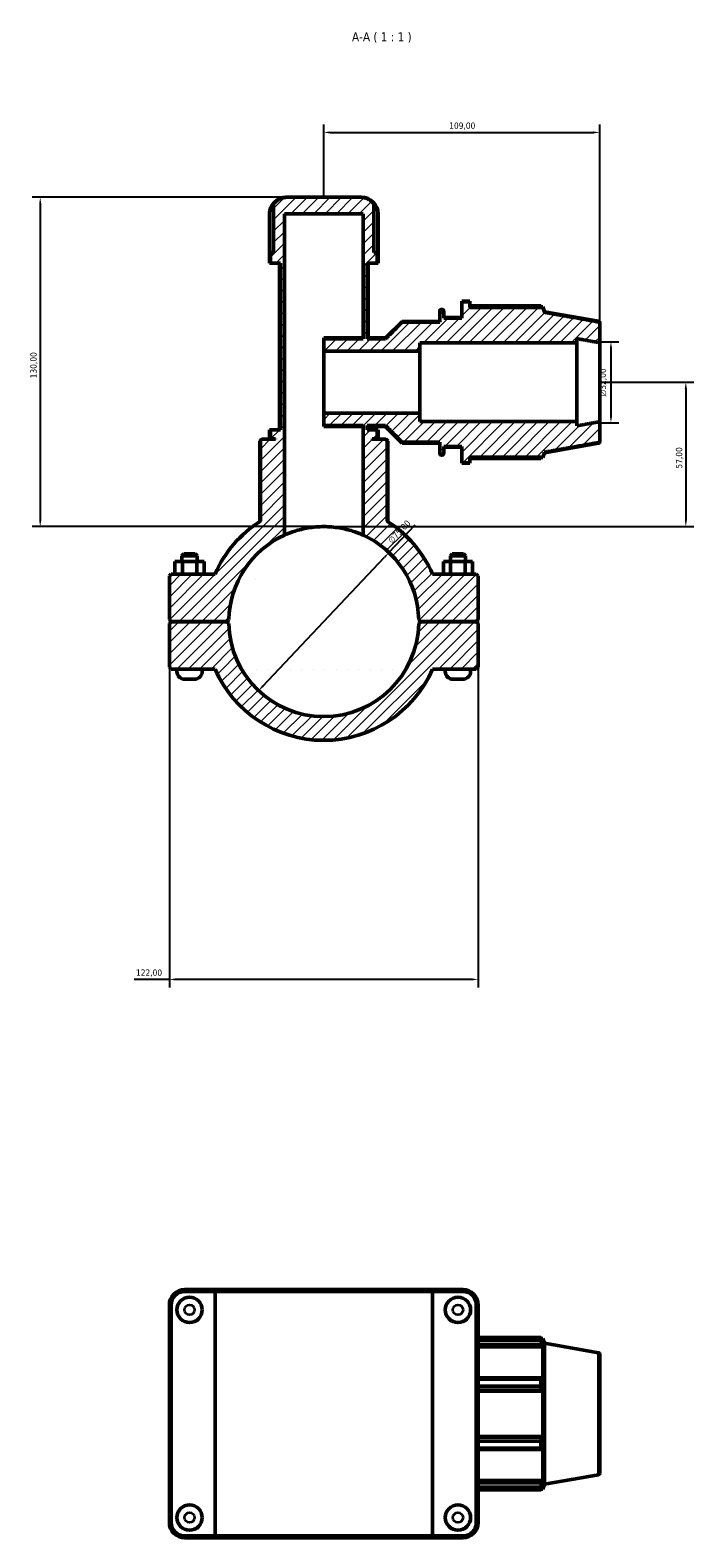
# Model space of a CAD drawing. Header units: millimetres. Extents: x 0 to 904, y -16 to 1297.
# Tile 5 of 5: x 287 to 549, y 702 to 1297. Entities that reach past the tile are written whole.
import ezdxf

# ---------------------------------------------------------------- set-up
doc = ezdxf.new("R2010")
doc.units = ezdxf.units.MM
for name, color, linetype, lineweight in [('Dimension (ISO)', 7, 'Continuous', 25), ('Hatch (ISO)', 7, 'Continuous', 18), ('Symbol (ISO)', 7, 'Continuous', 25), ('Visible (ISO)', 7, 'Continuous', 50), ('Visible Narrow (ISO)', 7, 'Continuous', 35)]:
    doc.layers.add(name, color=color, linetype=linetype, lineweight=lineweight)
doc.styles.add('Label Text (ISO)', font='tahoma.ttf')
doc.styles.add('Note Text (ISO)', font='tahoma.ttf')
doc.dimstyles.new('Default (ISO)', dxfattribs={"dimtxt": 2.5, "dimasz": 2.5, "dimexe": 3.175, "dimexo": 0, "dimgap": 0.762, "dimtad": 1, "dimrnd": 1e-08, "dimzin": 0, "dimtxsty": 'Note Text (ISO)', "dimcen": 0.09, "dimdle": 10, "dimclrd": 256, "dimclre": 256, "dimclrt": 232, "dimazin": 0, "dimtfac": 1.40208, "dimtmove": 0, "dimatfit": 3, "dimfxl": 1, "dimtolj": 1, "dimtzin": 0, "dimlwd": -1, "dimlwe": -1, "dimarcsym": 0})

# ---------------------------------------------------------------- blocks, each defined once
blk = doc.blocks.new('*D7')
at = {"layer": 'Defpoints', "color": 0, "transparency": 16777216}
for p in [(388.08, 1231.23), (290.53, 1101.23), (402.54, 1101.23)]:
    blk.add_point(p, dxfattribs=at)
at = {"layer": 'Dimension (ISO)', "transparency": 16777216}
for p, q in [((388.08, 1231.23), (287.36, 1231.23)), ((290.53, 1228.73), (290.53, 1103.73)), ((402.54, 1101.23), (287.36, 1101.23))]:
    blk.add_line(p, q, dxfattribs=at)
for points in [[(290.11, 1228.73), (290.95, 1228.73), (290.53, 1231.23)], [(290.11, 1103.73), (290.95, 1103.73), (290.53, 1101.23)]]:
    blk.add_solid(points, dxfattribs=at)
at = {"layer": 'Dimension (ISO)', "color": 232, "true_color": 0xca0064, "transparency": 16777216, "insert": (286.6, 1159.78), "char_height": 2.5, "attachment_point": 1, "rotation": 90, "style": 'Note Text (ISO)'}
blk.add_mtext('\\A1;130,00', dxfattribs=at)
blk = doc.blocks.new('*D8')
at = {"layer": 'Defpoints', "color": 0, "transparency": 16777216}
for p in [(511.53, 1174.23), (511.53, 1142.23), (515.96, 1142.23)]:
    blk.add_point(p, dxfattribs=at)
at = {"layer": 'Dimension (ISO)', "transparency": 16777216}
for p, q in [((511.53, 1174.23), (519.13, 1174.23)), ((515.96, 1171.73), (515.96, 1144.73)), ((511.53, 1142.23), (519.13, 1142.23))]:
    blk.add_line(p, q, dxfattribs=at)
for points in [[(515.54, 1171.73), (516.38, 1171.73), (515.96, 1174.23)], [(515.54, 1144.73), (516.38, 1144.73), (515.96, 1142.23)]]:
    blk.add_solid(points, dxfattribs=at)
at = {"layer": 'Dimension (ISO)', "color": 232, "true_color": 0xca0064, "transparency": 16777216, "insert": (511.44, 1152.68), "char_height": 2.5, "attachment_point": 1, "rotation": 90, "style": 'Note Text (ISO)'}
blk.add_mtext('\\A1;\\fAIGDT|b0|i0;\\H2.5000;\\ln\\fTahoma|b0|i0;\\H2.5000;32,00', dxfattribs=at)
blk = doc.blocks.new('*D9')
at = {"layer": 'Defpoints', "color": 0, "transparency": 16777216}
for p in [(428.29, 1090.99), (376.78, 1036.47)]:
    blk.add_point(p, dxfattribs=at)
at = {"layer": 'Dimension (ISO)', "transparency": 16777216}
for p, q in [((428.29, 1090.99), (438.59, 1101.9)), ((378.49, 1038.29), (426.57, 1089.17))]:
    blk.add_line(p, q, dxfattribs=at)
for points in [[(426.27, 1089.46), (426.87, 1088.89), (428.29, 1090.99)], [(378.19, 1038.58), (378.8, 1038), (376.78, 1036.47)]]:
    blk.add_solid(points, dxfattribs=at)
at = {"layer": 'Dimension (ISO)', "color": 232, "true_color": 0xca0064, "transparency": 16777216, "insert": (427.64, 1096.09), "char_height": 2.5, "attachment_point": 1, "rotation": 46.62502, "style": 'Note Text (ISO)'}
blk.add_mtext('\\A1;∅75,00', dxfattribs=at)
blk = doc.blocks.new('*D10')
at = {"layer": 'Defpoints', "color": 0, "transparency": 16777216}
for p in [(511.53, 1158.23), (402.54, 1101.23), (545.53, 1101.23)]:
    blk.add_point(p, dxfattribs=at)
at = {"layer": 'Dimension (ISO)', "transparency": 16777216}
for p, q in [((511.53, 1158.23), (548.71, 1158.23)), ((545.53, 1155.73), (545.53, 1103.73)), ((402.54, 1101.23), (548.71, 1101.23))]:
    blk.add_line(p, q, dxfattribs=at)
for points in [[(545.11, 1155.73), (545.95, 1155.73), (545.53, 1158.23)], [(545.11, 1103.73), (545.95, 1103.73), (545.53, 1101.23)]]:
    blk.add_solid(points, dxfattribs=at)
at = {"layer": 'Dimension (ISO)', "color": 232, "true_color": 0xca0064, "transparency": 16777216, "insert": (541.6, 1124.13), "char_height": 2.5, "attachment_point": 1, "rotation": 90, "style": 'Note Text (ISO)'}
blk.add_mtext('\\A1;57,00', dxfattribs=at)
blk = doc.blocks.new('*D11')
at = {"layer": 'Defpoints', "color": 0, "transparency": 16777216}
for p in [(511.53, 1256.84), (402.53, 1231.23), (511.53, 1174.23)]:
    blk.add_point(p, dxfattribs=at)
at = {"layer": 'Dimension (ISO)', "transparency": 16777216}
for p, q in [((402.53, 1231.23), (402.53, 1260.02)), ((405.03, 1256.84), (509.03, 1256.84)), ((511.53, 1174.23), (511.53, 1260.02))]:
    blk.add_line(p, q, dxfattribs=at)
for points in [[(405.03, 1257.26), (405.03, 1256.42), (402.53, 1256.84)], [(509.03, 1257.26), (509.03, 1256.42), (511.53, 1256.84)]]:
    blk.add_solid(points, dxfattribs=at)
at = {"layer": 'Dimension (ISO)', "color": 232, "true_color": 0xca0064, "transparency": 16777216, "insert": (452.08, 1260.77), "char_height": 2.5, "attachment_point": 1, "style": 'Note Text (ISO)'}
blk.add_mtext('\\A1;109,00', dxfattribs=at)
blk = doc.blocks.new('*D12')
at = {"layer": 'Defpoints', "color": 0, "transparency": 16777216}
for p in [(341.53, 1064.53), (463.53, 1064.53), (341.53, 922.46)]:
    blk.add_point(p, dxfattribs=at)
at = {"layer": 'Dimension (ISO)', "transparency": 16777216}
for p, q in [((341.53, 1064.53), (341.53, 919.28)), ((463.53, 1064.53), (463.53, 919.28)), ((341.53, 922.46), (327.6, 922.46)), ((461.03, 922.46), (344.03, 922.46))]:
    blk.add_line(p, q, dxfattribs=at)
for points in [[(344.03, 922.87), (344.03, 922.04), (341.53, 922.46)], [(461.03, 922.87), (461.03, 922.04), (463.53, 922.46)]]:
    blk.add_solid(points, dxfattribs=at)
at = {"layer": 'Dimension (ISO)', "color": 232, "true_color": 0xca0064, "transparency": 16777216, "insert": (328.36, 926.39), "char_height": 2.5, "attachment_point": 1, "style": 'Note Text (ISO)'}
blk.add_mtext('\\A1;122,00', dxfattribs=at)

msp = doc.modelspace()

# ---------------------------------------------------------------- hatches: boundary and pattern name
at = {"layer": 'Hatch (ISO)'}
h = msp.add_hatch(dxfattribs=at)
h.set_pattern_fill('ANSI31', color=256, scale=25.4, style=0)
h.set_pattern_definition([(45, (0, 0), (-2.245064, 2.245064), [])])
edge = h.paths.add_edge_path()
edge.add_ellipse((402.5312, 1063.731), major_axis=(37.4915, -0.8), ratio=1, start_angle=182.4446582, end_angle=360)
edge.add_line((440.0227, 1062.9311), (440.7812, 1063.681))
edge.add_line((440.7812, 1063.681), (462.7812, 1063.681))
edge.add_line((462.7812, 1063.681), (463.5312, 1062.931))
edge.add_line((463.5312, 1062.931), (463.5312, 1045.731))
edge.add_line((463.5312, 1045.731), (462.7812, 1044.981))
edge.add_line((462.7812, 1044.981), (445.4929, 1044.981))
edge.add_ellipse((402.5312, 1063.731), major_axis=(-42.9616, -18.75), ratio=1, start_angle=0, end_angle=132.843643, ccw=False)
edge.add_line((359.5696, 1044.981), (342.2812, 1044.981))
edge.add_line((342.2812, 1044.981), (341.5312, 1045.731))
edge.add_line((341.5312, 1045.731), (341.5312, 1062.931))
edge.add_line((341.5312, 1062.931), (342.2812, 1063.681))
edge.add_line((342.2812, 1063.681), (364.2813, 1063.681))
edge.add_line((364.2813, 1063.681), (365.0398, 1062.9311))
edge = h.paths.add_edge_path()
edge.add_spline(control_points=[(427.576, 1134.981), (427.191, 1135.3618), (426.8175, 1135.731)], knot_values=[0, 0, 0, 0.10666603, 0.10666603, 0.10666603], weights=[1, 1.00011559, 1], degree=2, periodic=0)
edge.add_line((426.8175, 1135.731), (421.6496, 1135.731))
edge.add_line((421.6496, 1135.731), (421.6496, 1135.831))
edge.add_line((421.6496, 1135.831), (423.6302, 1135.831))
edge.add_line((423.6302, 1135.831), (423.6302, 1139.4644))
edge.add_line((423.6302, 1139.4644), (419.6614, 1139.4644))
edge.add_line((419.6614, 1139.4644), (419.6614, 1141.1009))
edge.add_line((419.6614, 1141.1009), (426.9596, 1141.1009))
edge.add_spline(control_points=[(426.9596, 1141.1009), (429.674, 1138.3233), (433.4312, 1134.5203)], knot_values=[0, 0, 0, 0.92295901, 0.92295901, 0.92295901], weights=[1, 1.0127961, 1], degree=2, periodic=0)
edge.add_line((433.4312, 1134.5203), (448.3741, 1134.5203))
edge.add_line((448.3741, 1134.5203), (448.3741, 1130.3172))
edge.add_spline(control_points=[(448.3741, 1130.3172), (448.3741, 1130.2373), (448.3927, 1130.1432), (448.4534, 1129.9958), (448.5062, 1129.9163), (448.6181, 1129.8038), (448.6969, 1129.7509), (448.8426, 1129.6902), (448.9353, 1129.6717), (449.0141, 1129.6717)], knot_values=[-0.09519192, -0.09519192, -0.09519192, -0.09519192, -0.07122281, -0.07122281, -0.04736373, -0.04736373, -0.02363104, -0.02363104, 0, 0, 0, 0], degree=3, periodic=0)
edge.add_line((449.0141, 1129.6717), (449.2912, 1129.6717))
edge.add_spline(control_points=[(449.2912, 1129.6717), (449.37, 1129.6717), (449.4627, 1129.6902), (449.6084, 1129.7509), (449.6872, 1129.8038), (449.7991, 1129.9163), (449.8519, 1129.9958), (449.9126, 1130.1432), (449.9312, 1130.2373), (449.9312, 1130.3172)], knot_values=[0, 0, 0, 0, 0.02363104, 0.02363104, 0.04736373, 0.04736373, 0.07122281, 0.07122281, 0.09519192, 0.09519192, 0.09519192, 0.09519192], degree=3, periodic=0)
edge.add_line((449.9312, 1130.3172), (449.9312, 1132.902))
edge.add_line((449.9312, 1132.902), (457.0312, 1132.902))
edge.add_line((457.0312, 1132.902), (457.0312, 1126.4474))
edge.add_line((457.0312, 1126.4474), (460.2312, 1126.4474))
edge.add_line((460.2312, 1126.4474), (460.2312, 1128.7038))
edge.add_line((460.2312, 1128.7038), (489.0338, 1128.7038))
edge.add_spline(control_points=[(489.0338, 1128.7038), (489.3943, 1129.7021), (489.7312, 1130.6361)], knot_values=[0.23218884, 0.23218884, 0.23218884, 0.44534207, 0.44534207, 0.44534207], weights=[1.00122702, 1.00117672, 1], degree=2, periodic=0)
edge.add_spline(control_points=[(489.7312, 1130.6361), (501.151, 1132.6678), (511.0024, 1134.4259)], knot_values=[0, 0, 0, 2.1606117, 2.1606117, 2.1606117], weights=[1, 1.00267301, 1], degree=2, periodic=0)
edge.add_spline(control_points=[(511.0024, 1134.4259), (511.0489, 1134.4342), (511.095, 1134.4482), (511.2081, 1134.4954), (511.2869, 1134.5485), (511.3989, 1134.6613), (511.4517, 1134.7412), (511.5126, 1134.8892), (511.5312, 1134.9837), (511.5312, 1135.064)], knot_values=[0.01056887, 0.01056887, 0.01056887, 0.01056887, 0.02360292, 0.02360292, 0.04735156, 0.04735156, 0.07128254, 0.07128254, 0.09537403, 0.09537403, 0.09537403, 0.09537403], degree=3, periodic=0)
edge.add_line((511.5312, 1135.064), (511.5312, 1142.6683))
edge.add_spline(control_points=[(511.5312, 1142.6683), (507.2172, 1141.8863), (502.4479, 1141.0259)], knot_values=[0, 0, 0, 0.92306232, 0.92306232, 0.92306232], weights=[1, 1.00119669, 1], degree=2, periodic=0)
edge.add_line((502.4479, 1141.0259), (502.4479, 1142.6683))
edge.add_line((502.4479, 1142.6683), (440.5312, 1142.6683))
edge.add_line((440.5312, 1142.6683), (440.5312, 1145.982))
edge.add_line((440.5312, 1145.982), (402.5312, 1145.982))
edge.add_line((402.5312, 1145.982), (402.5312, 1141.1009))
edge.add_line((402.5312, 1141.1009), (418.0939, 1141.1009))
edge.add_line((418.0939, 1141.1009), (418.0939, 1097.8492))
edge.add_ellipse((402.5312, 1063.731), major_axis=(15.5627, 34.1182), ratio=1, start_angle=295.741983, end_angle=360, ccw=False)
edge.add_line((440.0227, 1064.531), (440.7812, 1063.781))
edge.add_line((440.7812, 1063.781), (462.7812, 1063.781))
edge.add_line((462.7812, 1063.781), (463.5312, 1064.531))
edge.add_line((463.5312, 1064.531), (463.5312, 1081.731))
edge.add_line((463.5312, 1081.731), (462.7812, 1082.481))
edge.add_line((462.7812, 1082.481), (445.4929, 1082.481))
edge.add_ellipse((402.5312, 1063.731), major_axis=(42.9616, 18.75), ratio=1, start_angle=0, end_angle=34.1261893)
edge.add_line((427.576, 1103.3546), (427.576, 1134.981))
edge = h.paths.add_edge_path()
edge.add_spline(control_points=[(378.2449, 1135.731), (377.8714, 1135.3618), (377.4865, 1134.981)], knot_values=[0, 0, 0, 0.10666603, 0.10666603, 0.10666603], weights=[1, 1.00011559, 1], degree=2, periodic=0)
edge.add_line((377.4865, 1134.981), (377.4865, 1103.3546))
edge.add_ellipse((402.5312, 1063.731), major_axis=(-25.0447, 39.6236), ratio=1, start_angle=0, end_angle=34.1261893)
edge.add_line((359.5696, 1082.481), (342.2812, 1082.481))
edge.add_line((342.2812, 1082.481), (341.5312, 1081.731))
edge.add_line((341.5312, 1081.731), (341.5312, 1064.531))
edge.add_line((341.5312, 1064.531), (342.2812, 1063.781))
edge.add_line((342.2812, 1063.781), (364.2813, 1063.781))
edge.add_line((364.2813, 1063.781), (365.0398, 1064.531))
edge.add_ellipse((402.5312, 1063.731), major_axis=(-37.4915, 0.8), ratio=1, start_angle=295.741983, end_angle=360, ccw=False)
edge.add_line((386.9685, 1097.8492), (386.9685, 1224.731))
edge.add_line((386.9685, 1224.731), (418.0939, 1224.731))
edge.add_line((418.0939, 1224.731), (418.0939, 1175.3612))
edge.add_line((418.0939, 1175.3612), (402.5312, 1175.3612))
edge.add_line((402.5312, 1175.3612), (402.5312, 1170.48))
edge.add_line((402.5312, 1170.48), (440.5312, 1170.48))
edge.add_line((440.5312, 1170.48), (440.5312, 1173.7937))
edge.add_line((440.5312, 1173.7937), (502.4479, 1173.7937))
edge.add_line((502.4479, 1173.7937), (502.4479, 1175.4361))
edge.add_spline(control_points=[(502.4479, 1175.4361), (507.2172, 1174.5758), (511.5312, 1173.7937)], knot_values=[0, 0, 0, 0.92306232, 0.92306232, 0.92306232], weights=[1, 1.00119669, 1], degree=2, periodic=0)
edge.add_line((511.5312, 1173.7937), (511.5312, 1181.398))
edge.add_spline(control_points=[(511.5312, 1181.398), (511.5312, 1181.4783), (511.5126, 1181.5729), (511.4517, 1181.7209), (511.3989, 1181.8007), (511.2869, 1181.9135), (511.2081, 1181.9666), (511.095, 1182.0138), (511.0489, 1182.0278), (511.0024, 1182.0361)], knot_values=[0.28617958, 0.28617958, 0.28617958, 0.28617958, 0.31027107, 0.31027107, 0.33420206, 0.33420206, 0.35795069, 0.35795069, 0.37098474, 0.37098474, 0.37098474, 0.37098474], degree=3, periodic=0)
edge.add_spline(control_points=[(511.0024, 1182.0361), (501.151, 1183.7942), (489.7312, 1185.826)], knot_values=[0, 0, 0, 2.1606117, 2.1606117, 2.1606117], weights=[1, 1.00267301, 1], degree=2, periodic=0)
edge.add_spline(control_points=[(489.7312, 1185.826), (489.3943, 1186.76), (489.0338, 1187.7582)], knot_values=[0, 0, 0, 0.21315323, 0.21315323, 0.21315323], weights=[1, 1.00117672, 1.00122702], degree=2, periodic=0)
edge.add_line((489.0338, 1187.7582), (460.2312, 1187.7582))
edge.add_line((460.2312, 1187.7582), (460.2312, 1190.0146))
edge.add_line((460.2312, 1190.0146), (457.0312, 1190.0146))
edge.add_line((457.0312, 1190.0146), (457.0312, 1183.56))
edge.add_line((457.0312, 1183.56), (449.9312, 1183.56))
edge.add_line((449.9312, 1183.56), (449.9312, 1186.1449))
edge.add_spline(control_points=[(449.9312, 1186.1449), (449.9312, 1186.2248), (449.9126, 1186.3188), (449.8519, 1186.4662), (449.7991, 1186.5457), (449.6872, 1186.6582), (449.6084, 1186.7112), (449.4627, 1186.7718), (449.37, 1186.7904), (449.2912, 1186.7904)], knot_values=[-0.09519192, -0.09519192, -0.09519192, -0.09519192, -0.07122281, -0.07122281, -0.04736373, -0.04736373, -0.02363104, -0.02363104, 0, 0, 0, 0], degree=3, periodic=0)
edge.add_line((449.2912, 1186.7904), (449.0141, 1186.7904))
edge.add_spline(control_points=[(449.0141, 1186.7904), (448.9353, 1186.7904), (448.8426, 1186.7718), (448.6969, 1186.7112), (448.6181, 1186.6582), (448.5062, 1186.5457), (448.4534, 1186.4662), (448.3927, 1186.3188), (448.3741, 1186.2248), (448.3741, 1186.1449)], knot_values=[0, 0, 0, 0, 0.02363104, 0.02363104, 0.04736373, 0.04736373, 0.07122281, 0.07122281, 0.09519192, 0.09519192, 0.09519192, 0.09519192], degree=3, periodic=0)
edge.add_line((448.3741, 1186.1449), (448.3741, 1181.9417))
edge.add_line((448.3741, 1181.9417), (433.4312, 1181.9417))
edge.add_spline(control_points=[(433.4312, 1181.9417), (429.674, 1178.1387), (426.9596, 1175.3612)], knot_values=[0, 0, 0, 0.92295901, 0.92295901, 0.92295901], weights=[1, 1.0127961, 1], degree=2, periodic=0)
edge.add_line((426.9596, 1175.3612), (419.6614, 1175.3612))
edge.add_line((419.6614, 1175.3612), (419.6614, 1205.231))
edge.add_line((419.6614, 1205.231), (423.6302, 1205.231))
edge.add_line((423.6302, 1205.231), (423.6302, 1209.431))
edge.add_line((423.6302, 1209.431), (422.3256, 1209.431))
edge.add_line((422.3256, 1209.431), (422.3256, 1228.6091))
edge.add_spline(control_points=[(422.3256, 1228.6091), (422.1329, 1228.8638), (421.9238, 1229.0999), (421.4252, 1229.5937), (421.0807, 1229.8777), (420.3396, 1230.3668), (419.943, 1230.5719), (419.1814, 1230.8836), (418.7455, 1231.0175), (417.8552, 1231.1911), (417.4008, 1231.231), (416.985, 1231.231)], knot_values=[0.39178544, 0.39178544, 0.39178544, 0.39178544, 0.48017718, 0.48017718, 0.60231955, 0.60231955, 0.72446193, 0.72446193, 0.84921708, 0.84921708, 0.97397224, 0.97397224, 0.97397224, 0.97397224], degree=3, periodic=0)
edge.add_line((416.985, 1231.231), (388.0774, 1231.231))
edge.add_spline(control_points=[(388.0774, 1231.231), (387.6616, 1231.231), (387.2072, 1231.1911), (386.317, 1231.0175), (385.8811, 1230.8836), (385.1194, 1230.5719), (384.7228, 1230.3668), (383.9817, 1229.8777), (383.6373, 1229.5937), (383.1386, 1229.0999), (382.9296, 1228.8638), (382.7369, 1228.6091)], knot_values=[-0.97397224, -0.97397224, -0.97397224, -0.97397224, -0.84921708, -0.84921708, -0.72446193, -0.72446193, -0.60231955, -0.60231955, -0.48017718, -0.48017718, -0.39178544, -0.39178544, -0.39178544, -0.39178544], degree=3, periodic=0)
edge.add_line((382.7369, 1228.6091), (382.7369, 1209.431))
edge.add_line((382.7369, 1209.431), (381.4322, 1209.431))
edge.add_line((381.4322, 1209.431), (381.4322, 1205.231))
edge.add_line((381.4322, 1205.231), (385.4011, 1205.231))
edge.add_line((385.4011, 1205.231), (385.4011, 1139.4644))
edge.add_line((385.4011, 1139.4644), (381.4322, 1139.4644))
edge.add_line((381.4322, 1139.4644), (381.4322, 1135.831))
edge.add_line((381.4322, 1135.831), (383.4128, 1135.831))
edge.add_line((383.4128, 1135.831), (383.4128, 1135.731))
edge.add_line((383.4128, 1135.731), (378.2449, 1135.731))

# ---------------------------------------------------------------- linework, layer by layer
at = {"layer": 'Visible (ISO)'}
for p, q in [((382.7369, 1228.6091), (382.7369, 1209.431)), ((388.0774, 1231.231), (387.6076, 1231.231)), ((416.985, 1231.231), (388.0774, 1231.231)), ((417.4548, 1231.231), (416.985, 1231.231)), ((422.3256, 1209.431), (422.3256, 1228.6091)), ((381.1076, 1205.231), (381.1076, 1224.731)), ((381.1277, 1209.431), (381.1277, 1224.731)), ((386.9685, 1097.8492), (386.9685, 1224.731)), ((386.9685, 1224.731), (418.0939, 1224.731)), ((418.0939, 1224.731), (418.0939, 1175.3612)), ((423.9347, 1224.731), (423.9347, 1209.431)), ((423.9548, 1205.231), (423.9548, 1224.731)), ((381.1277, 1209.431), (381.4322, 1209.431)), ((382.7369, 1209.431), (381.4322, 1209.431)), ((381.4322, 1209.431), (381.4322, 1205.231)), ((423.6302, 1209.431), (422.3256, 1209.431)), ((423.6302, 1205.231), (423.6302, 1209.431)), ((423.6302, 1209.431), (423.9347, 1209.431)), ((381.4322, 1205.231), (381.1076, 1205.231)), ((381.4322, 1205.231), (385.4011, 1205.231)), ((385.0028, 1139.4644), (385.0028, 1205.231)), ((385.4011, 1205.231), (385.4011, 1139.4644)), ((419.6614, 1175.3612), (419.6614, 1205.231)), ((419.6614, 1205.231), (423.6302, 1205.231)), ((420.0596, 1175.7594), (420.0596, 1205.231)), ((423.9548, 1205.231), (423.6302, 1205.231)), ((448.3741, 1186.1449), (448.3741, 1186.391)), ((448.3741, 1186.1449), (448.3741, 1181.9417)), ((449.0141, 1187.031), (449.2912, 1187.031)), ((449.2912, 1186.7904), (449.0141, 1186.7904)), ((449.9312, 1186.391), (449.9312, 1186.1449)), ((449.9312, 1183.56), (449.9312, 1186.1449)), ((457.0312, 1190.0146), (457.0312, 1190.231)), ((457.0312, 1190.231), (460.2312, 1190.231)), ((460.2312, 1190.0146), (457.0312, 1190.0146)), ((457.0312, 1190.0146), (457.0312, 1183.56)), ((460.2312, 1190.0146), (460.2312, 1190.231)), ((460.2312, 1187.7582), (460.2312, 1190.0146)), ((488.2185, 1188.3407), (460.2312, 1188.3407)), ((460.2312, 1187.991), (489.0338, 1187.991)), ((489.0338, 1187.7582), (460.2312, 1187.7582)), ((489.7312, 1186.075), (489.0338, 1187.991)), ((489.0338, 1187.7582), (489.0338, 1187.991)), ((489.7312, 1185.826), (489.7312, 1186.075)), ((511.0024, 1182.3243), (489.7312, 1186.075)), ((426.9596, 1175.7594), (433.4312, 1182.231)), ((433.4312, 1181.9417), (433.4312, 1182.231)), ((433.4312, 1182.231), (448.3741, 1182.231)), ((448.3741, 1181.9417), (433.4312, 1181.9417)), ((449.9312, 1183.831), (457.0312, 1183.831)), ((457.0312, 1183.56), (449.9312, 1183.56)), ((511.5312, 1181.694), (511.5312, 1181.398)), ((511.5312, 1173.7937), (511.5312, 1181.398)), ((402.5312, 1175.3612), (402.5312, 1175.7594)), ((402.5312, 1175.7594), (418.0939, 1175.7594)), ((418.0939, 1175.3612), (402.5312, 1175.3612)), ((402.5312, 1175.3612), (402.5312, 1170.48)), ((419.6614, 1175.3612), (420.0596, 1175.7594)), ((426.9596, 1175.3612), (419.6614, 1175.3612)), ((420.0596, 1175.7594), (426.9596, 1175.7594)), ((426.9596, 1175.3612), (426.9596, 1175.7594)), ((440.5312, 1170.48), (440.5312, 1173.7937)), ((440.5312, 1173.7937), (502.4479, 1173.7937)), ((502.4479, 1173.7937), (502.4479, 1175.4361)), ((502.4479, 1142.6683), (502.4479, 1173.7937)), ((511.5312, 1142.6683), (511.5312, 1173.7937)), ((402.5312, 1170.48), (440.5312, 1170.48)), ((402.5312, 1145.982), (402.5312, 1170.48)), ((440.5312, 1145.982), (440.5312, 1170.48)), ((440.5312, 1145.982), (402.5312, 1145.982)), ((402.5312, 1145.982), (402.5312, 1141.1009)), ((440.5312, 1142.6683), (440.5312, 1145.982)), ((381.4322, 1139.4644), (381.1076, 1139.4644)), ((381.1076, 1135.831), (381.1076, 1139.4644)), ((385.4011, 1139.4644), (381.4322, 1139.4644)), ((381.4322, 1139.4644), (381.4322, 1135.831)), ((402.5312, 1141.1009), (418.0939, 1141.1009)), ((402.5312, 1140.7026), (402.5312, 1141.1009)), ((402.5312, 1140.7026), (418.0939, 1140.7026)), ((418.0939, 1141.1009), (418.0939, 1097.8492)), ((419.6614, 1139.4644), (419.6614, 1141.1009)), ((419.6614, 1141.1009), (426.9596, 1141.1009)), ((420.0596, 1140.7026), (419.6614, 1141.1009)), ((423.6302, 1139.4644), (419.6614, 1139.4644)), ((420.0596, 1140.7026), (426.9596, 1140.7026)), ((420.0596, 1139.4644), (420.0596, 1140.7026)), ((423.6302, 1135.831), (423.6302, 1139.4644)), ((423.9548, 1139.4644), (423.6302, 1139.4644)), ((423.9548, 1135.831), (423.9548, 1139.4644)), ((426.9596, 1140.7026), (426.9596, 1141.1009)), ((426.9596, 1140.7026), (433.4312, 1134.231)), ((502.4479, 1142.6683), (440.5312, 1142.6683)), ((502.4479, 1141.0259), (502.4479, 1142.6683)), ((511.5312, 1135.064), (511.5312, 1142.6683)), ((377.9624, 1135.731), (377.2124, 1134.981)), ((377.4865, 1134.981), (377.2124, 1134.981)), ((377.2124, 1103.18), (377.2124, 1134.981)), ((377.4865, 1134.981), (377.4865, 1103.3546)), ((377.9624, 1135.731), (378.2449, 1135.731)), ((383.4128, 1135.731), (378.2449, 1135.731)), ((381.4322, 1135.831), (381.1076, 1135.831)), ((381.4322, 1135.831), (383.4128, 1135.831)), ((383.0552, 1135.731), (383.0552, 1135.831)), ((383.4128, 1135.831), (383.4128, 1135.731)), ((421.6496, 1135.731), (421.6496, 1135.831)), ((421.6496, 1135.831), (423.6302, 1135.831)), ((426.8175, 1135.731), (421.6496, 1135.731)), ((422.0072, 1135.731), (422.0072, 1135.831)), ((423.9548, 1135.831), (423.6302, 1135.831)), ((426.8175, 1135.731), (427.1, 1135.731)), ((427.1, 1135.731), (427.85, 1134.981)), ((427.576, 1103.3546), (427.576, 1134.981)), ((427.85, 1134.981), (427.576, 1134.981)), ((427.85, 1103.18), (427.85, 1134.981)), ((433.4312, 1134.5203), (448.3741, 1134.5203)), ((433.4312, 1134.231), (433.4312, 1134.5203)), ((433.4312, 1134.231), (448.3741, 1134.231)), ((448.3741, 1134.5203), (448.3741, 1130.3172)), ((449.9312, 1130.3172), (449.9312, 1132.902)), ((449.9312, 1132.902), (457.0312, 1132.902)), ((449.9312, 1132.631), (457.0312, 1132.631)), ((457.0312, 1132.902), (457.0312, 1126.4474)), ((511.0024, 1134.1378), (489.7312, 1130.3871)), ((511.5312, 1135.064), (511.5312, 1134.7681)), ((448.3741, 1130.071), (448.3741, 1130.3172)), ((449.0141, 1129.6717), (449.2912, 1129.6717)), ((449.0141, 1129.431), (449.2912, 1129.431)), ((449.9312, 1130.3172), (449.9312, 1130.071)), ((457.0312, 1126.4474), (460.2312, 1126.4474)), ((457.0312, 1126.231), (457.0312, 1126.4474)), ((457.0312, 1126.231), (460.2312, 1126.231)), ((460.2312, 1126.4474), (460.2312, 1128.7038)), ((460.2312, 1128.7038), (489.0338, 1128.7038)), ((460.2312, 1128.471), (489.0338, 1128.471)), ((460.2312, 1128.1213), (488.2185, 1128.1213)), ((460.2312, 1126.231), (460.2312, 1126.4474)), ((489.7312, 1130.3871), (489.0338, 1128.471)), ((489.0338, 1128.471), (489.0338, 1128.7038)), ((489.7312, 1130.3871), (489.7312, 1130.6361)), ((347.2812, 1090.481), (346.5312, 1089.731)), ((352.5312, 1089.731), (346.5312, 1089.731)), ((346.5312, 1087.481), (346.5312, 1089.731)), ((347.2812, 1090.481), (351.7812, 1090.481)), ((351.7812, 1090.481), (352.5312, 1089.731)), ((352.5312, 1087.481), (352.5312, 1089.731)), ((453.2812, 1090.481), (452.5312, 1089.731)), ((452.5312, 1089.731), (458.5312, 1089.731)), ((452.5312, 1089.731), (452.5312, 1087.481)), ((457.7812, 1090.481), (453.2812, 1090.481)), ((457.7812, 1090.481), (458.5312, 1089.731)), ((458.5312, 1089.731), (458.5312, 1087.481)), ((343.7578, 1087.481), (346.6713, 1087.481)), ((343.7578, 1082.481), (343.7578, 1087.481)), ((346.6713, 1087.481), (352.4447, 1087.481)), ((346.6713, 1082.481), (346.6713, 1087.481)), ((352.4447, 1087.481), (355.3046, 1087.481)), ((352.4447, 1082.481), (352.4447, 1087.481)), ((355.3046, 1082.481), (355.3046, 1087.481)), ((452.6177, 1087.481), (449.7578, 1087.481)), ((449.7578, 1082.481), (449.7578, 1087.481)), ((452.6177, 1082.481), (452.6177, 1087.481)), ((458.3911, 1087.481), (452.6177, 1087.481)), ((458.3911, 1082.481), (458.3911, 1087.481)), ((461.3046, 1087.481), (458.3911, 1087.481)), ((461.3046, 1082.481), (461.3046, 1087.481)), ((342.2812, 1082.481), (341.5312, 1081.731)), ((341.5312, 1081.731), (341.5312, 1064.531)), ((359.5696, 1082.481), (342.2812, 1082.481)), ((462.7812, 1082.481), (445.4929, 1082.481)), ((463.5312, 1081.731), (462.7812, 1082.481)), ((463.5312, 1064.531), (463.5312, 1081.731)), ((341.5312, 1064.531), (342.2812, 1063.781)), ((342.2812, 1063.681), (341.5312, 1062.931)), ((341.5312, 1062.931), (341.5312, 1045.731)), ((342.2812, 1063.781), (364.2813, 1063.781)), ((364.2813, 1063.681), (342.2812, 1063.681)), ((344.5312, 1063.681), (344.5312, 1063.781)), ((354.5312, 1063.681), (354.5312, 1063.781)), ((364.2813, 1063.781), (365.0398, 1064.531)), ((365.0398, 1062.9311), (364.2813, 1063.681)), ((440.0227, 1064.531), (440.7812, 1063.781)), ((440.7812, 1063.681), (440.0227, 1062.9311)), ((440.7812, 1063.781), (462.7812, 1063.781)), ((462.7812, 1063.681), (440.7812, 1063.681)), ((450.5312, 1063.781), (450.5312, 1063.681)), ((460.5312, 1063.781), (460.5312, 1063.681)), ((462.7812, 1063.781), (463.5312, 1064.531)), ((463.5312, 1062.931), (462.7812, 1063.681)), ((463.5312, 1045.731), (463.5312, 1062.931)), ((341.5312, 1045.731), (342.2812, 1044.981)), ((342.2812, 1044.981), (359.5696, 1044.981)), ((344.5312, 1043.981), (344.5312, 1044.981)), ((354.5312, 1043.981), (354.5312, 1044.981)), ((445.4929, 1044.981), (462.7812, 1044.981)), ((450.5312, 1044.981), (450.5312, 1043.981)), ((460.5312, 1044.981), (460.5312, 1043.981)), ((462.7812, 1044.981), (463.5312, 1045.731)), ((351.5312, 1040.981), (347.5312, 1040.981)), ((453.5312, 1040.981), (457.5312, 1040.981)), ((360.0634, 800.0008), (347.6312, 800.0008)), ((347.6312, 799.2508), (359.5696, 799.2508)), ((445.4929, 799.2508), (359.5696, 799.2508)), ((359.5696, 702.7508), (359.5696, 799.2508)), ((360.0634, 800.0008), (444.999, 800.0008)), ((457.4312, 800.0008), (444.999, 800.0008)), ((445.4929, 799.2508), (457.4312, 799.2508)), ((445.4929, 702.7508), (445.4929, 799.2508)), ((341.5312, 793.9008), (341.5312, 708.1008)), ((342.2812, 708.1008), (342.2812, 793.9008)), ((462.7812, 793.9008), (462.7812, 708.1008)), ((463.5312, 708.1008), (463.5312, 793.9008)), ((463.5312, 781.1105), (488.2185, 781.1105)), ((488.2185, 779.9533), (463.5312, 779.9533)), ((488.2185, 779.9533), (488.2185, 781.1105)), ((488.4215, 780.7608), (489.0338, 780.7608)), ((489.0338, 779.3834), (488.6844, 780.299)), ((489.0338, 779.3834), (489.0338, 780.7608)), ((489.7312, 778.8447), (489.0338, 780.7608)), ((463.5312, 778.2498), (488.6844, 778.2498)), ((463.5312, 777.3982), (489.0338, 777.3982)), ((488.6844, 778.2498), (489.0338, 777.3982)), ((489.0338, 764.7424), (489.0338, 777.3982)), ((489.7312, 723.1569), (489.7312, 778.8447)), ((511.0024, 775.094), (489.7312, 778.8447)), ((511.5312, 774.4638), (511.5312, 727.5378)), ((488.6844, 765.1857), (463.5312, 765.1857)), ((463.5312, 764.6298), (488.2185, 764.6298)), ((488.2185, 761.8362), (488.2185, 764.6298)), ((489.0338, 764.7424), (488.6844, 765.1857)), ((488.2185, 761.8362), (463.5312, 761.8362)), ((463.5312, 760.2385), (488.6844, 760.2385)), ((463.5312, 759.9498), (489.0338, 759.9498)), ((488.6844, 760.2385), (489.0338, 759.9498)), ((489.0338, 742.0518), (489.0338, 759.9498)), ((463.5312, 742.0518), (489.0338, 742.0518)), ((488.6844, 741.7631), (463.5312, 741.7631)), ((463.5312, 740.1654), (488.2185, 740.1654)), ((488.2185, 737.3718), (488.2185, 740.1654)), ((489.0338, 742.0518), (488.6844, 741.7631)), ((488.2185, 737.3718), (463.5312, 737.3718)), ((463.5312, 736.8159), (488.6844, 736.8159)), ((488.6844, 736.8159), (489.0338, 737.2591)), ((489.0338, 724.6033), (489.0338, 737.2591)), ((511.0024, 726.9075), (489.7312, 723.1569)), ((463.5312, 724.6033), (489.0338, 724.6033)), ((488.6844, 723.7518), (463.5312, 723.7518)), ((463.5312, 722.0482), (488.2185, 722.0482)), ((488.2185, 720.8911), (463.5312, 720.8911)), ((488.2185, 720.8911), (488.2185, 722.0482)), ((488.4215, 721.2408), (489.0338, 721.2408)), ((489.0338, 724.6033), (488.6844, 723.7518)), ((488.6844, 721.7026), (489.0338, 722.6182)), ((489.7312, 723.1569), (489.0338, 721.2408)), ((489.0338, 721.2408), (489.0338, 722.6182)), ((359.5696, 702.7508), (347.6312, 702.7508)), ((359.5696, 702.7508), (445.4929, 702.7508)), ((457.4312, 702.7508), (445.4929, 702.7508)), ((347.6312, 702.0008), (360.0634, 702.0008)), ((444.999, 702.0008), (360.0634, 702.0008)), ((444.999, 702.0008), (457.4312, 702.0008))]:
    msp.add_line(p, q, dxfattribs=at)
for centre in [(349.5312, 792.0008), (455.5312, 792.0008), (349.5312, 710.0008), (455.5312, 710.0008)]:
    msp.add_circle(centre, 5, dxfattribs=at)
for centre, radius, start, end in [((387.6076, 1224.731), 6.5, 90, 180), ((417.4548, 1224.731), 6.5, 0, 90), ((449.0141, 1186.391), 0.64, 90, 180), ((449.2912, 1186.391), 0.64, 0, 90), ((510.8912, 1181.694), 0.64, 0, 80), ((510.8912, 1134.7681), 0.64, 280, 0), ((449.0141, 1130.071), 0.64, 180, 270), ((449.2912, 1130.071), 0.64, 270, 0), ((402.5312, 1063.731), 46.875, 122.2956322, 156.4218215), ((402.5312, 1063.731), 46.875, 23.5781785, 57.7043678), ((402.5312, 1063.731), 37.5, 114.519654, 178.7776709), ((402.5312, 1063.731), 37.5, 1.2223291, 65.480346), ((402.5312, 1063.731), 37.5, 181.2223291, 358.7776709), ((347.5312, 1043.981), 3, 180, 270), ((351.5312, 1043.981), 3, 270, 0), ((402.5312, 1063.731), 46.875, 203.5781785, 336.4218215), ((453.5312, 1043.981), 3, 180, 270), ((457.5312, 1043.981), 3, 270, 0), ((347.6312, 793.9008), 6.1, 90, 180), ((347.6312, 793.9008), 5.35, 90, 180), ((457.4312, 793.9008), 6.1, 0, 90), ((457.4312, 793.9008), 5.35, 0, 90), ((510.8912, 774.4638), 0.64, 0, 80), ((510.8912, 727.5378), 0.64, 280, 0), ((347.6312, 708.1008), 6.1, 180, 270), ((347.6312, 708.1008), 5.35, 180, 270), ((457.4312, 708.1008), 6.1, 270, 0), ((457.4312, 708.1008), 5.35, 270, 0)]:
    msp.add_arc(centre, radius, start, end, dxfattribs=at)
for points, knots in [([(381.1277, 1224.731), (381.1277, 1225.1059), (381.1726, 1225.5467), (381.3274, 1226.3184), (381.4805, 1226.7729), (381.7523, 1227.359), (381.8936, 1227.606), (382.1971, 1228.0442), (382.3592, 1228.236), (382.5849, 1228.4686), (382.6601, 1228.5406), (382.7369, 1228.6091)], [1.149648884, 1.149648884, 1.149648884, 1.149648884, 1.262111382, 1.262111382, 1.399102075, 1.399102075, 1.501927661, 1.501927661, 1.604753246, 1.604753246, 1.654293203, 1.654293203, 1.654293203, 1.654293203]), ([(388.0774, 1231.231), (387.6616, 1231.231), (387.2072, 1231.1911), (386.317, 1231.0175), (385.8811, 1230.8836), (385.1194, 1230.5719), (384.7228, 1230.3668), (383.9817, 1229.8777), (383.6373, 1229.5937), (383.1386, 1229.0999), (382.9296, 1228.8638), (382.7369, 1228.6091)], [-0.973972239, -0.973972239, -0.973972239, -0.973972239, -0.849217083, -0.849217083, -0.724461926, -0.724461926, -0.602319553, -0.602319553, -0.480177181, -0.480177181, -0.391785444, -0.391785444, -0.391785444, -0.391785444]), ([(422.3256, 1228.6091), (422.1329, 1228.8638), (421.9238, 1229.0999), (421.4252, 1229.5937), (421.0807, 1229.8777), (420.3396, 1230.3668), (419.943, 1230.5719), (419.1814, 1230.8836), (418.7455, 1231.0175), (417.8552, 1231.1911), (417.4008, 1231.231), (416.985, 1231.231)], [0.391785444, 0.391785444, 0.391785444, 0.391785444, 0.480177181, 0.480177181, 0.602319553, 0.602319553, 0.724461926, 0.724461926, 0.849217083, 0.849217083, 0.973972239, 0.973972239, 0.973972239, 0.973972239]), ([(422.3256, 1228.6091), (422.4023, 1228.5406), (422.4775, 1228.4686), (422.7032, 1228.236), (422.8653, 1228.0442), (423.1689, 1227.606), (423.3101, 1227.359), (423.5819, 1226.7729), (423.735, 1226.3184), (423.8898, 1225.5467), (423.9347, 1225.1059), (423.9347, 1224.731)], [2.944302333, 2.944302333, 2.944302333, 2.944302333, 2.99384229, 2.99384229, 3.096667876, 3.096667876, 3.199493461, 3.199493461, 3.336484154, 3.336484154, 3.448946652, 3.448946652, 3.448946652, 3.448946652]), ([(449.0141, 1186.7904), (448.9353, 1186.7904), (448.8426, 1186.7718), (448.6969, 1186.7112), (448.6181, 1186.6582), (448.5062, 1186.5457), (448.4534, 1186.4662), (448.3927, 1186.3188), (448.3741, 1186.2248), (448.3741, 1186.1449)], [0, 0, 0, 0, 0.0236310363, 0.0236310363, 0.0473637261, 0.0473637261, 0.0712228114, 0.0712228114, 0.0951919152, 0.0951919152, 0.0951919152, 0.0951919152]), ([(449.9312, 1186.1449), (449.9312, 1186.2248), (449.9126, 1186.3188), (449.8519, 1186.4662), (449.7991, 1186.5457), (449.6872, 1186.6582), (449.6084, 1186.7112), (449.4627, 1186.7718), (449.37, 1186.7904), (449.2912, 1186.7904)], [-0.0951919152, -0.0951919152, -0.0951919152, -0.0951919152, -0.0712228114, -0.0712228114, -0.0473637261, -0.0473637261, -0.0236310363, -0.0236310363, 0, 0, 0, 0]), ([(511.5312, 1181.398), (511.5312, 1181.4783), (511.5126, 1181.5729), (511.4517, 1181.7209), (511.3989, 1181.8007), (511.2869, 1181.9135), (511.2081, 1181.9666), (511.095, 1182.0138), (511.0489, 1182.0278), (511.0024, 1182.0361)], [0.2861795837, 0.2861795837, 0.2861795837, 0.2861795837, 0.3102710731, 0.3102710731, 0.3342020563, 0.3342020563, 0.3579506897, 0.3579506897, 0.3709847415, 0.3709847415, 0.3709847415, 0.3709847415]), ([(511.0024, 1134.4259), (511.0489, 1134.4342), (511.095, 1134.4482), (511.2081, 1134.4954), (511.2869, 1134.5485), (511.3989, 1134.6613), (511.4517, 1134.7412), (511.5126, 1134.8892), (511.5312, 1134.9837), (511.5312, 1135.064)], [0.010568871, 0.010568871, 0.010568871, 0.010568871, 0.0236029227, 0.0236029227, 0.0473515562, 0.0473515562, 0.0712825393, 0.0712825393, 0.0953740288, 0.0953740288, 0.0953740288, 0.0953740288]), ([(448.3741, 1130.3172), (448.3741, 1130.2373), (448.3927, 1130.1432), (448.4534, 1129.9958), (448.5062, 1129.9163), (448.6181, 1129.8038), (448.6969, 1129.7509), (448.8426, 1129.6902), (448.9353, 1129.6717), (449.0141, 1129.6717)], [-0.0951919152, -0.0951919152, -0.0951919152, -0.0951919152, -0.0712228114, -0.0712228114, -0.0473637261, -0.0473637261, -0.0236310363, -0.0236310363, 0, 0, 0, 0]), ([(449.2912, 1129.6717), (449.37, 1129.6717), (449.4627, 1129.6902), (449.6084, 1129.7509), (449.6872, 1129.8038), (449.7991, 1129.9163), (449.8519, 1129.9958), (449.9126, 1130.1432), (449.9312, 1130.2373), (449.9312, 1130.3172)], [0, 0, 0, 0, 0.0236310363, 0.0236310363, 0.0473637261, 0.0473637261, 0.0712228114, 0.0712228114, 0.0951919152, 0.0951919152, 0.0951919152, 0.0951919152]), ([(418.0938, 1097.8493), (417.895, 1097.9401), (417.6283, 1098.0597), (416.4782, 1098.5524), (415.252, 1099.0384), (413.1423, 1099.706), (412.3479, 1099.9343), (410.6137, 1100.3605), (409.6739, 1100.558), (407.7063, 1100.8856), (406.6768, 1101.0158), (404.5983, 1101.1885), (403.5494, 1101.231), (401.513, 1101.231), (400.4641, 1101.1885), (398.3857, 1101.0158), (397.3561, 1100.8856), (395.3885, 1100.558), (394.4487, 1100.3605), (392.7145, 1099.9343), (391.9201, 1099.706), (389.8104, 1099.0384), (388.5842, 1098.5524), (387.4342, 1098.0597), (387.1674, 1097.9401), (386.9686, 1097.8493)], [0.36557314, 0.36557314, 0.36557314, 0.36557314, 0.61173119, 0.61173119, 1.22346237, 1.22346237, 1.52891789, 1.52891789, 1.83437341, 1.83437341, 2.13982893, 2.13982893, 2.44528445, 2.44528445, 2.75073997, 2.75073997, 3.05619549, 3.05619549, 3.361651, 3.361651, 3.66710652, 3.66710652, 4.27883771, 4.27883771, 4.52499576, 4.52499576, 4.52499576, 4.52499576])]:
    msp.add_open_spline(points, degree=3, knots=knots, dxfattribs=at)
for points, weights in [([(488.4215, 1187.991), (488.3217, 1188.1643), (488.2185, 1188.3407)], [1.00110701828, 1.00062748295, 1]), ([(489.7312, 1185.826), (489.3943, 1186.76), (489.0338, 1187.7582)], [1, 1.00117672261, 1.00122702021]), ([(511.0024, 1182.0361), (501.151, 1183.7942), (489.7312, 1185.826)], [1, 1.002673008, 1]), ([(433.4312, 1181.9417), (429.674, 1178.1387), (426.9596, 1175.3612)], [1, 1.01279609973, 1]), ([(502.4479, 1175.4361), (507.2172, 1174.5758), (511.5312, 1173.7937)], [1, 1.00119669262, 1]), ([(426.9596, 1141.1009), (429.674, 1138.3233), (433.4312, 1134.5203)], [1, 1.01279609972, 1]), ([(511.5312, 1142.6683), (507.2172, 1141.8863), (502.4479, 1141.0259)], [1, 1.00119669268, 1]), ([(378.2449, 1135.731), (377.8714, 1135.3618), (377.4865, 1134.981)], [1, 1.00011559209, 1]), ([(427.576, 1134.981), (427.191, 1135.3618), (426.8175, 1135.731)], [1, 1.00011559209, 1]), ([(489.7312, 1130.6361), (501.151, 1132.6678), (511.0024, 1134.4259)], [1, 1.00267300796, 1]), ([(488.2185, 1128.1213), (488.3217, 1128.2977), (488.4215, 1128.471)], [1, 1.00062748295, 1.00110701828]), ([(489.0338, 1128.7038), (489.3943, 1129.7021), (489.7312, 1130.6361)], [1.0012270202, 1.0011767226, 1]), ([(488.2185, 781.1105), (488.4608, 780.6964), (488.6844, 780.299)], [1, 1.00147415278, 1.00213174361]), ([(488.6844, 778.2498), (488.4608, 779.0842), (488.2185, 779.9533)], [1.00213174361, 1.00147415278, 1]), ([(488.2185, 764.6298), (488.4608, 764.9134), (488.6844, 765.1857)], [1, 1.00147415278, 1.00213174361]), ([(488.6844, 760.2385), (488.4608, 761.021), (488.2185, 761.8362)], [1.00213174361, 1.00147415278, 1]), ([(488.2185, 740.1654), (488.4608, 740.9805), (488.6844, 741.7631)], [1, 1.00147415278, 1.00213174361]), ([(488.6844, 736.8159), (488.4608, 737.0882), (488.2185, 737.3718)], [1.00213174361, 1.00147415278, 1]), ([(488.2185, 722.0482), (488.4608, 722.9174), (488.6844, 723.7518)], [1, 1.00147415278, 1.00213174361]), ([(488.6844, 721.7026), (488.4608, 721.3051), (488.2185, 720.8911)], [1.00213174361, 1.00147415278, 1])]:
    msp.add_rational_spline(points, weights, degree=2, dxfattribs=at)
for points in [[(360.0634, 800.0008), (359.898, 799.7511), (359.7334, 799.501), (359.5696, 799.2508)], [(444.999, 800.0008), (445.1644, 799.7511), (445.329, 799.501), (445.4929, 799.2508)], [(360.0634, 702.0008), (359.898, 702.2505), (359.7334, 702.5005), (359.5696, 702.7508)], [(444.999, 702.0008), (445.1644, 702.2505), (445.329, 702.5005), (445.4929, 702.7508)]]:
    msp.add_open_spline(points, degree=3, dxfattribs=at)
at = {"layer": 'Visible Narrow (ISO)'}
for p, q in [((347.6312, 799.2883), (347.6312, 799.9633)), ((457.4312, 799.2883), (457.4312, 799.9633)), ((342.2437, 793.9008), (341.5687, 793.9008)), ((462.8187, 793.9008), (463.4937, 793.9008)), ((511.0024, 727.2042), (511.0024, 774.7974)), ((342.2437, 708.1008), (341.5687, 708.1008)), ((347.6312, 702.7133), (347.6312, 702.0383)), ((457.4312, 702.7133), (457.4312, 702.0383)), ((462.8187, 708.1008), (463.4937, 708.1008))]:
    msp.add_line(p, q, dxfattribs=at)
for centre in [(349.5312, 792.0008), (455.5312, 792.0008), (349.5312, 710.0008), (455.5312, 710.0008)]:
    msp.add_circle(centre, 2, dxfattribs=at)

# ---------------------------------------------------------------- texts
at = {"layer": 'Symbol (ISO)', "insert": (413.6698, 1292.2271), "char_height": 3.5, "attachment_point": 7, "style": 'Label Text (ISO)'}
msp.add_mtext('A-A ( 1 : 1 )', dxfattribs=at)

# ---------------------------------------------------------------- dimensions: what is measured, and where the dimension line sits
at = {"layer": 'Dimension (ISO)'}
for base, p1, p2, angle, override, picture, middle in [((511.5312, 1256.8411), (402.5312, 1231.231), (511.5312, 1174.231), 180, {"dimdec": 2, "dimtp": 0, "dimtm": 0, "dimtdec": 2, "dimtofl": 0, "dimatfit": 1}, '*D11', (457.0312, 1256.8411)), ((290.5312, 1101.231), (388.0774, 1231.231), (402.5418, 1101.231), 90, {"dimdec": 2, "dimtp": 0, "dimtm": 0, "dimtdec": 2, "dimtofl": 0, "dimatfit": 1}, '*D7', (290.5312, 1164.731)), ((545.5312, 1101.231), (511.5312, 1158.231), (402.5418, 1101.231), 90, {"dimdec": 2, "dimtp": 0, "dimtm": 0, "dimtdec": 2, "dimtofl": 0, "dimatfit": 1}, '*D10', (545.5312, 1128.231)), ((341.5312, 922.456), (463.5312, 1064.531), (341.5312, 1064.531), 180, {"dimdec": 2, "dimtp": 0, "dimtm": 0, "dimtdec": 2, "dimtofl": 0, "dimatfit": 2}, '*D12', (333.3154, 922.456))]:
    dim = msp.add_linear_dim(base=base, p1=p1, p2=p2, angle=angle, dimstyle='Default (ISO)', override=override, dxfattribs=at)
    dim.commit()
    dim.dimension.update_dxf_attribs({"geometry": picture, "text_midpoint": middle, "dimtype": 160})
dim = msp.add_linear_dim(base=(515.9598, 1142.231), p1=(511.5312, 1174.231), p2=(511.5312, 1142.231), angle=90, text='\\fAIGDT|b0|i0;\\H2.5000;\\ln\\fTahoma|b0|i0;\\H2.5000;<>', dimstyle='Default (ISO)', override={"dimdec": 2, "dimtp": 0, "dimtm": 0, "dimtdec": 2, "dimtofl": 0, "dimatfit": 1}, dxfattribs=at)
dim.commit()
dim.dimension.update_dxf_attribs({"geometry": '*D8', "text_midpoint": (515.9598, 1158.231), "dimtype": 160})
dim = msp.add_diameter_dim_2p(p1=(376.7773, 1036.4732), p2=(428.2851, 1090.9888), dimstyle='Default (ISO)', override={"dimdec": 2, "dimlfac": 1, "dimtp": 0, "dimtm": 0, "dimtdec": 2, "dimatfit": 2}, dxfattribs=at)
dim.commit()
dim.dimension.update_dxf_attribs({"geometry": '*D9', "text_midpoint": (434.2974, 1097.3523), "dimtype": 163})

doc.saveas('drawing.dxf')
